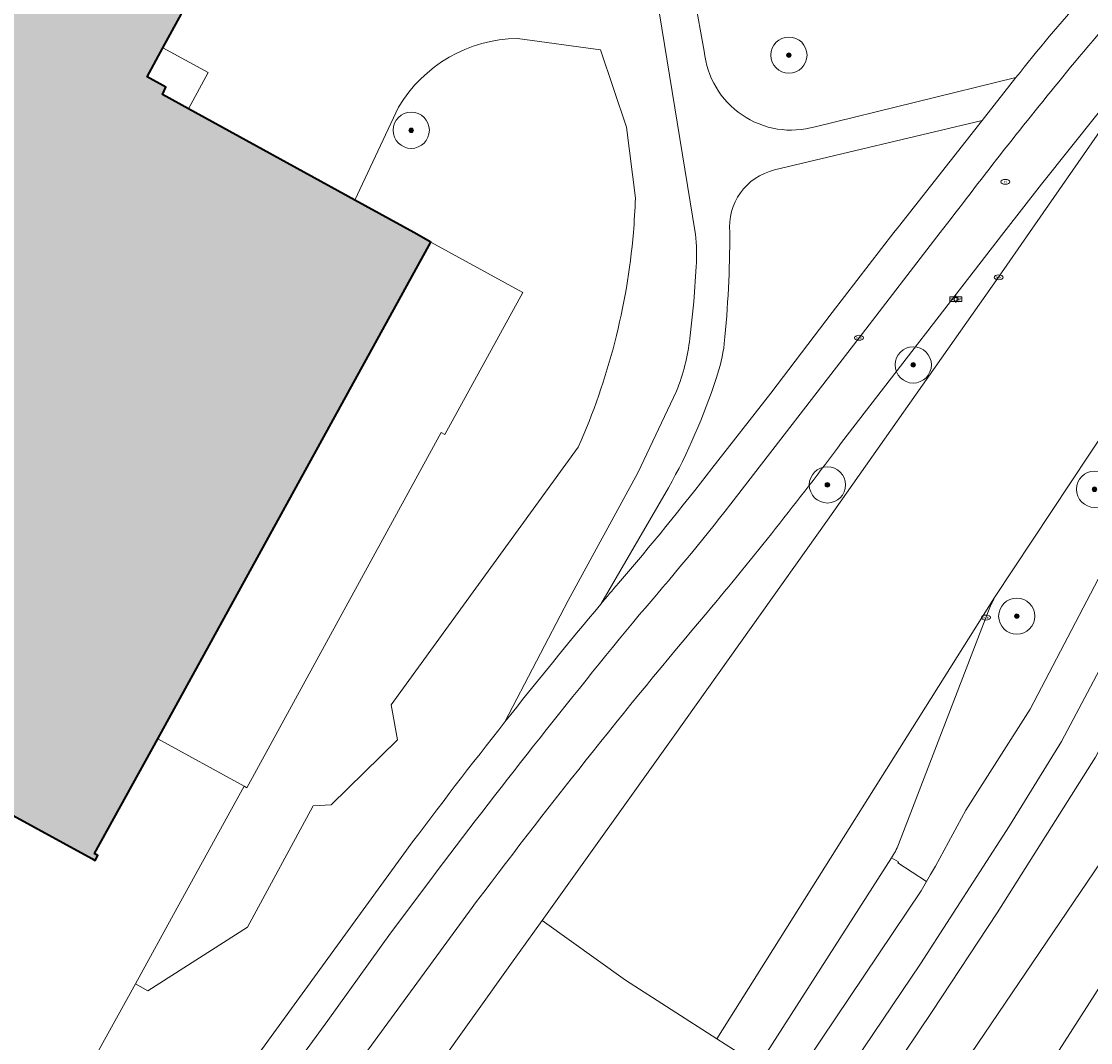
# Model space of a CAD drawing. Header units: metres. Extents: x 125349 to 128236, y 501602 to 503797.
# Tile 6 of 256: x 126264 to 126323, y 501955 to 502012. Entities that reach past the tile are written whole.
import ezdxf
from ezdxf.enums import TextEntityAlignment as Align

# ---------------------------------------------------------------- set-up
doc = ezdxf.new("R2010")
doc.units = ezdxf.units.M
doc.layers.get('0').update_dxf_attribs({"linetype": 'CONTINUOUS'})
for name, color, linetype, lineweight in [('B-WE-GR-BEPLANTING_CULTUUR_BODEMBEDEKKER-GV', 90, 'CONTINUOUS', 18), ('B-WE-GR-BEPLANTING_CULTUUR_HEESTERS-GV', 90, 'CONTINUOUS', 18), ('B-WE-GR-BOOM-S-500', 90, 'CONTINUOUS', 18), ('B-WE-IE-MEUBILAIR-S', 7, 'CONTINUOUS', 18), ('B-WE-OG-BEBOUWING-GV', 7, 'CONTINUOUS', 35), ('B-WE-OG-TERREIN_BEGROEID-GV', 7, 'CONTINUOUS', 18), ('B-WE-OG-TERREIN_ERF-GV', 7, 'CONTINUOUS', 18), ('B-WE-VH-GESLOTENVERHARDING_ASFALT-GV', 10, 'CONTINUOUS', 18), ('B-WE-VH-GESLOTENVERHARDING_BETON-GV', 10, 'CONTINUOUS', 18), ('B-WE-VH-HALFVERHARDING-GV', 130, 'CONTINUOUS', 18), ('B-WE-VH-ONVERHARD-GV', 252, 'CONTINUOUS', 18), ('B-WE-VH-OPENVERHARDING-GV', 90, 'CONTINUOUS', 18)]:
    doc.layers.add(name, color=color, linetype=linetype, lineweight=lineweight)
doc.layers.add('B-WE-OG-BEBOUWING-V', color=7, linetype='CONTINUOUS', lineweight=18, true_color=0xcc646e)
doc.styles.add('NLCS-ISO', font='NLCS-ISO.ttf')

# ---------------------------------------------------------------- blocks, each defined once
blk = doc.blocks.new('SIE-MEUBILAIR_BORD_STRAATNAAM-SO')
blk.add_lwpolyline([(-1.62, -0.62), (1.62, -0.62), (1.62, 0.62), (-1.62, 0.62)], close=True)
at = {"style": 'NLCS-ISO'}
blk.add_text('straat', height=0.75, dxfattribs=at).set_placement((0, 0.08), align=Align.MIDDLE_CENTER)
blk = doc.blocks.new('SIE-MEUBILAIR_PAAL_LICHTMAST-SO')
for points in [[(-0.62, 0), (-1, 0)], [(-0.71, 0.71), (-0.44, 0.44)], [(0, 1), (0, 0.62)], [(0.44, 0.44), (0.71, 0.71)], [(1, 0), (0.62, 0)], [(-0.71, -0.71), (-0.44, -0.44)], [(0, -0.62), (0, -1)], [(0.44, -0.44), (0.71, -0.71)]]:
    blk.add_lwpolyline(points)
blk.add_circle((0, 0), 0.5)
blk = doc.blocks.new('SIE-MEUBILAIR_PUT_KOLK-SO')
blk.add_ellipse((0, 0), major_axis=(1.25, 0), ratio=0.54)
at = {"style": 'NLCS-ISO'}
blk.add_text('klk', height=0.75, dxfattribs=at).set_placement((0.03, 0), align=Align.MIDDLE_CENTER)
blk = doc.blocks.new('SIE-MEUBILAIR_PUT_RIOOLPUT-SO')
blk.add_ellipse((0, 0), major_axis=(1.25, 0), ratio=0.54)
at = {"style": 'NLCS-ISO'}
blk.add_text('ri', height=0.75, dxfattribs=at).set_placement((-0.04, 0.07), align=Align.MIDDLE_CENTER)
blk = doc.blocks.new('SGR-BOOM_01-SO')
at = {"linetype": 'ByBlock', "lineweight": 18}
h = blk.add_hatch(color=0, dxfattribs=at)
h.dxf.hatch_style = 1
edge = h.paths.add_edge_path()
edge.add_arc((0, 0), 0.25, 0, 360)
at = {"color": 0, "linetype": 'ByBlock', "lineweight": 18}
for radius in [2, 0.25]:
    blk.add_circle((0, 0), radius, dxfattribs=at)

msp = doc.modelspace()

# ---------------------------------------------------------------- hatches: boundary and pattern name
at = {"layer": 'B-WE-OG-BEBOUWING-V'}
msp.add_hatch(color=256, dxfattribs=at).paths.add_polyline_path([(126273.096, 502006.827), (126271.664, 502007.614), (126271.861, 502008.019), (126270.817, 502008.591), (126271.694, 502010.189), (126276.844, 502019.58), (126267.553, 502024.653), (126263.415, 502026.913), (126261.388, 502028.02), (126259.799, 502025.133), (126255.763, 502017.802), (126250.155, 502007.615), (126238.022, 501985.388), (126237.39, 501984.232), (126237.375, 501984.204), (126237.01, 501983.535), (126236.603, 501982.789), (126238.669, 501981.67), (126238.912, 501982.114), (126245.949, 501978.267), (126245.589, 501977.609), (126247.133, 501976.764), (126248.191, 501976.186), (126251.959, 501974.126), (126267.768, 501965.485), (126267.96, 501965.38), (126268.114, 501965.659), (126267.922, 501965.765), (126271.405, 501972.097), (126286.467, 501999.48), (126285.521, 502000), (126282.267, 502001.788)])

# ---------------------------------------------------------------- linework, layer by layer
at = {"layer": 'B-WE-GR-BEPLANTING_CULTUUR_BODEMBEDEKKER-GV', "flags": 128}
for points in [[(126273.222, 501934.895), (126273.525, 501935.32), (126282.494, 501947.914), (126290.911, 501959.724), (126292.597, 501962.079), (126299.922, 501972.313), (126308.338, 501984.144), (126317.772, 501997.537), (126319.481, 502000), (126326.643, 502010.321), (126326.479, 502010.454), (126323.264, 502006.581), (126320.133, 502002.679), (126318.063, 502000), (126309.116, 501988.424)], [(126288.598, 501962.591), (126270.034, 501937.199), (126273.222, 501934.895)]]:
    msp.add_lwpolyline(points, dxfattribs=at)
at = {"layer": 'B-WE-GR-BEPLANTING_CULTUUR_BODEMBEDEKKER-GV'}
for points in [[(126309.116, 501988.424, -0.014357), (126301.7, 501979.061)], [(126301.7, 501979.061, 0.014812), (126288.598, 501962.591)]]:
    msp.add_lwpolyline(points, format="xyb", dxfattribs=at)
at = {"layer": 'B-WE-GR-BEPLANTING_CULTUUR_HEESTERS-GV'}
for points in [[(126291.236, 502010.707, 0.260098), (126284.685, 502006.927)], [(126297.632, 502000, 0.013119), (126297.743, 502001.908)], [(126294.597, 501988.181, 0.083659), (126297.632, 502000)], [(126317.554, 501979.875, 0.045976), (126317.215, 501979.153)], [(126312.248, 501966.265, -0.064509), (126311.869, 501965.532)]]:
    msp.add_lwpolyline(points, format="xyb", dxfattribs=at)
at = {"layer": 'B-WE-GR-BEPLANTING_CULTUUR_HEESTERS-GV', "flags": 128}
for points in [[(126297.743, 502001.908), (126297.259, 502005.815), (126295.825, 502010.08), (126291.236, 502010.707)], [(126284.685, 502006.927), (126282.267, 502001.788), (126285.521, 502000), (126286.467, 501999.48), (126291.531, 501996.698), (126287.234, 501988.88), (126287.041, 501988.986), (126276.313, 501969.397), (126276.167, 501969.477)], [(126313.795, 501964.218), (126314.026, 501964.606), (126314.297, 501965.067), (126315.961, 501968.16), (126319.509, 501973.728), (126325.763, 501985.673), (126332.198, 502000), (126334.4, 502004.902), (126334.115, 502005.067), (126332.243, 502002.242), (126330.782, 502000), (126324.881, 501990.944), (126317.554, 501979.875)], [(126292.188, 501905.143), (126292.359, 501904.927), (126293.459, 501906.593), (126291.69, 501917.598), (126291.283, 501917.889), (126339.316, 501988.761), (126343.582, 501995.055), (126336.841, 501999.631)], [(126336.091, 501997.82), (126329.646, 501983.488), (126323.111, 501971.071), (126317.694, 501962.489), (126314.106, 501957.059), (126296.01, 501930.103), (126291.448, 501921.67)], [(126270.178, 501958.585), (126270.87, 501958.187), (126276.35, 501961.705), (126279.979, 501968.4), (126280.976, 501968.456), (126284.634, 501972.035), (126284.276, 501973.963), (126294.597, 501988.181)], [(126317.215, 501979.153), (126312.248, 501966.265)], [(126276.167, 501969.477), (126272.487, 501962.774), (126270.178, 501958.585)], [(126311.869, 501965.532), (126312.258, 501965.3), (126312.225, 501965.249), (126313.795, 501964.218)]]:
    msp.add_lwpolyline(points, dxfattribs=at)
at = {"layer": 'B-WE-OG-BEBOUWING-GV', "flags": 128}
msp.add_lwpolyline([(126251.959, 501974.126), (126267.768, 501965.485), (126267.96, 501965.38), (126268.114, 501965.659), (126267.922, 501965.765), (126271.405, 501972.097), (126286.467, 501999.48), (126285.521, 502000), (126282.267, 502001.788), (126273.096, 502006.827), (126271.664, 502007.614), (126271.861, 502008.019), (126270.817, 502008.591), (126271.694, 502010.189), (126276.844, 502019.58), (126267.553, 502024.653), (126263.415, 502026.913)], dxfattribs=at)
at = {"layer": 'B-WE-OG-TERREIN_BEGROEID-GV', "flags": 128}
for points in [[(126301.042, 502000), (126297.519, 502021.652)], [(126276.844, 502019.58), (126271.694, 502010.189), (126274.186, 502008.839), (126273.096, 502006.827), (126282.267, 502001.788)], [(126301.008, 502012.967), (126301.543, 502010.007)], [(126291.236, 502010.707), (126295.825, 502010.08), (126297.259, 502005.815), (126297.743, 502001.908)], [(126307.663, 502005.839), (126318.728, 502008.55)], [(126282.267, 502001.788), (126284.685, 502006.927)], [(126301.953, 501987.004), (126305.215, 501991.154), (126308.59, 501995.597), (126311.999, 502000), (126312.246, 502000.319), (126316.861, 502006.178)], [(126316.861, 502006.178), (126305.42, 502003.456)], [(126301.056, 501999.912), (126301.042, 502000)], [(126300.752, 501994.165), (126300.964, 501996.187), (126301.094, 501998.134)], [(126290.553, 501973.023), (126294.031, 501979.709), (126297.881, 501986.757), (126300.015, 501991.267)], [(126294.597, 501988.181), (126284.276, 501973.963), (126284.634, 501972.035), (126280.976, 501968.456), (126279.979, 501968.4), (126276.35, 501961.705), (126270.87, 501958.187), (126270.178, 501958.585), (126266.951, 501952.73)], [(126299.576, 501985.931), (126295.836, 501979.518)], [(126266.154, 501939.83), (126285.13, 501965.957)]]:
    msp.add_lwpolyline(points, dxfattribs=at)
at = {"layer": 'B-WE-OG-TERREIN_BEGROEID-GV'}
for points in [[(126318.728, 502008.55, -0.015474), (126322.472, 502013.023)], [(126284.685, 502006.927, -0.260098), (126291.236, 502010.707)], [(126301.543, 502010.007, 0.468685), (126307.663, 502005.839)], [(126305.42, 502003.456, 0.376279), (126302.95, 502000)], [(126297.743, 502001.908, -0.013119), (126297.632, 502000)], [(126297.632, 502000, -0.083659), (126294.597, 501988.181)], [(126301.094, 501998.134, 0.044998), (126301.056, 501999.912)], [(126302.95, 502000, -0.025008), (126302.647, 501993.883)], [(126300.015, 501991.267, 0.063916), (126300.752, 501994.165)], [(126302.647, 501993.883, -0.052455), (126302.198, 501991.96)], [(126302.198, 501991.96, -0.047475), (126299.576, 501985.931)], [(126296.807, 501980.674, 0.016043), (126301.953, 501987.004)], [(126295.836, 501979.518, -0.001359), (126296.807, 501980.674)], [(126285.13, 501965.957, -0.007276), (126290.553, 501973.023)]]:
    msp.add_lwpolyline(points, format="xyb", dxfattribs=at)
at = {"layer": 'B-WE-OG-TERREIN_ERF-GV', "flags": 128}
for points in [[(126273.096, 502006.827), (126274.186, 502008.839), (126271.694, 502010.189), (126270.817, 502008.591), (126271.861, 502008.019), (126271.664, 502007.614)], [(126276.167, 501969.477), (126276.313, 501969.397), (126287.041, 501988.986), (126287.234, 501988.88), (126291.531, 501996.698), (126286.467, 501999.48), (126271.405, 501972.097)]]:
    msp.add_lwpolyline(points, close=True, dxfattribs=at)
at = {"layer": 'B-WE-VH-GESLOTENVERHARDING_ASFALT-GV'}
for points in [[(126325.969, 502014.318, -0.011053), (126321.959, 502009.383)], [(126321.959, 502009.383, 0.010979), (126315.16, 502000.777)], [(126301.7, 501979.061, 0.014357), (126309.116, 501988.424)], [(126303.004, 501985.039, -0.011824), (126297.96, 501978.925)], [(126288.598, 501962.591, -0.014812), (126301.7, 501979.061)], [(126297.96, 501978.925, 0.011116), (126286.46, 501964.339)]]:
    msp.add_lwpolyline(points, format="xyb", dxfattribs=at)
at = {"layer": 'B-WE-VH-GESLOTENVERHARDING_ASFALT-GV', "flags": 128}
msp.add_lwpolyline([(126328.321, 502012.739), (126326.643, 502010.321), (126319.481, 502000), (126317.772, 501997.537), (126308.338, 501984.144), (126299.922, 501972.313), (126292.597, 501962.079), (126297.204, 501958.781), (126302.242, 501955.554), (126317.554, 501979.875), (126324.881, 501990.944), (126330.782, 502000), (126332.243, 502002.242), (126334.115, 502005.067), (126335.851, 502007.687)], close=True, dxfattribs=at)
for points in [[(126309.116, 501988.424), (126318.063, 502000), (126320.133, 502002.679), (126323.264, 502006.581), (126326.479, 502010.454), (126326.643, 502010.321)], [(126338.021, 502006.129), (126338.068, 502006.199), (126335.851, 502007.687), (126334.115, 502005.067), (126334.4, 502004.902), (126332.198, 502000), (126325.763, 501985.673), (126319.509, 501973.728), (126315.961, 501968.16), (126314.297, 501965.067), (126314.026, 501964.606), (126313.795, 501964.218), (126313.496, 501963.714), (126300.108, 501943.77), (126300.029, 501943.672), (126297.596, 501940.631), (126292.17, 501932.272), (126287.984, 501924.461), (126287.452, 501923.425), (126286.018, 501920.629)], [(126315.16, 502000.777), (126314.559, 502000), (126310.076, 501994.205), (126303.004, 501985.039)], [(126288.15, 501919.466), (126289.435, 501922.143), (126289.919, 501923.028), (126294.202, 501931.002), (126296.469, 501934.462), (126306.722, 501949.678), (126313.474, 501959.684), (126318.374, 501967.292), (126321.236, 501971.944), (126327.489, 501983.724), (126327.794, 501984.345), (126334.891, 502000)], [(126286.46, 501964.339), (126284.249, 501961.374), (126280.787, 501956.55), (126274.282, 501947.639), (126264.88, 501934.638)], [(126266.396, 501932.133), (126267.558, 501933.597), (126269.522, 501936.274), (126270.034, 501937.199), (126288.598, 501962.591)]]:
    msp.add_lwpolyline(points, dxfattribs=at)
at = {"layer": 'B-WE-VH-GESLOTENVERHARDING_BETON-GV', "flags": 128}
for points in [[(126317.554, 501979.875), (126302.242, 501955.554)], [(126312.248, 501966.265), (126317.215, 501979.153)], [(126302.242, 501955.554), (126304.541, 501954.083), (126311.869, 501965.532)]]:
    msp.add_lwpolyline(points, dxfattribs=at)
at = {"layer": 'B-WE-VH-GESLOTENVERHARDING_BETON-GV'}
for points in [[(126317.215, 501979.153, -0.045976), (126317.554, 501979.875)], [(126311.869, 501965.532, 0.064509), (126312.248, 501966.265)]]:
    msp.add_lwpolyline(points, format="xyb", dxfattribs=at)
at = {"layer": 'B-WE-VH-HALFVERHARDING-GV', "flags": 128}
for points in [[(126297.519, 502021.652), (126301.042, 502000)], [(126301.543, 502010.007), (126301.008, 502012.967)], [(126305.42, 502003.456), (126316.861, 502006.178), (126318.728, 502008.55)], [(126318.728, 502008.55), (126307.663, 502005.839)], [(126301.042, 502000), (126301.056, 501999.912)], [(126301.094, 501998.134), (126300.964, 501996.187), (126300.752, 501994.165)], [(126300.015, 501991.267), (126297.881, 501986.757), (126294.031, 501979.709), (126290.553, 501973.023)], [(126295.836, 501979.518), (126299.576, 501985.931)]]:
    msp.add_lwpolyline(points, dxfattribs=at)
at = {"layer": 'B-WE-VH-HALFVERHARDING-GV'}
for points in [[(126307.663, 502005.839, -0.468685), (126301.543, 502010.007)], [(126302.95, 502000, -0.376279), (126305.42, 502003.456)], [(126301.056, 501999.912, -0.044998), (126301.094, 501998.134)], [(126302.647, 501993.883, 0.025008), (126302.95, 502000)], [(126300.752, 501994.165, -0.063916), (126300.015, 501991.267)], [(126302.198, 501991.96, 0.052455), (126302.647, 501993.883)], [(126299.576, 501985.931, 0.047475), (126302.198, 501991.96)], [(126290.553, 501973.023, -0.006958), (126295.836, 501979.518)]]:
    msp.add_lwpolyline(points, format="xyb", dxfattribs=at)
at = {"layer": 'B-WE-VH-ONVERHARD-GV', "flags": 128}
for points in [[(126339.316, 501988.761), (126291.283, 501917.889), (126291.69, 501917.598), (126293.459, 501906.593), (126292.359, 501904.927), (126292.188, 501905.143), (126292.143, 501905.055), (126292.103, 501904.977), (126292.02, 501904.815), (126298.918, 501900.475), (126301.814, 501898.677), (126313.548, 501891.065), (126318.615, 501887.778), (126323.721, 501884.466)], [(126293.659, 501912.083), (126324.457, 501960.143)]]:
    msp.add_lwpolyline(points, dxfattribs=at)
at = {"layer": 'B-WE-VH-OPENVERHARDING-GV'}
for points in [[(126321.959, 502009.383, 0.011053), (126325.969, 502014.318)], [(126322.472, 502013.023, 0.015474), (126318.728, 502008.55)], [(126315.16, 502000.777, -0.010979), (126321.959, 502009.383)], [(126301.953, 501987.004, -0.016043), (126296.807, 501980.674)], [(126297.96, 501978.925, 0.011824), (126303.004, 501985.039)], [(126296.807, 501980.674, 0.001359), (126295.836, 501979.518)], [(126295.836, 501979.518, 0.006958), (126290.553, 501973.023)], [(126286.46, 501964.339, -0.011116), (126297.96, 501978.925)], [(126290.553, 501973.023, 0.007276), (126285.13, 501965.957)]]:
    msp.add_lwpolyline(points, format="xyb", dxfattribs=at)
at = {"layer": 'B-WE-VH-OPENVERHARDING-GV', "flags": 128}
for points in [[(126318.728, 502008.55), (126316.861, 502006.178), (126312.246, 502000.319), (126311.999, 502000), (126308.59, 501995.597), (126305.215, 501991.154), (126301.953, 501987.004)], [(126335.993, 502002.432), (126334.891, 502000), (126327.794, 501984.345), (126327.489, 501983.724), (126321.236, 501971.944), (126318.374, 501967.292), (126313.474, 501959.684), (126306.722, 501949.678), (126296.469, 501934.462), (126294.202, 501931.002), (126289.919, 501923.028), (126289.435, 501922.143), (126288.15, 501919.466)], [(126303.004, 501985.039), (126310.076, 501994.205), (126314.559, 502000), (126315.16, 502000.777)], [(126291.448, 501921.67), (126296.01, 501930.103), (126314.106, 501957.059), (126317.694, 501962.489), (126323.111, 501971.071), (126329.646, 501983.488), (126336.091, 501997.82)], [(126285.13, 501965.957), (126266.154, 501939.83)], [(126280.787, 501956.55), (126284.249, 501961.374), (126286.46, 501964.339)], [(126264.88, 501934.638), (126274.282, 501947.639), (126280.787, 501956.55)]]:
    msp.add_lwpolyline(points, dxfattribs=at)

# ---------------------------------------------------------------- block references
at = {"layer": 'B-WE-GR-BOOM-S-500', "xscale": 0.5, "yscale": 0.5, "zscale": 0.5}
for p in [(126306.209, 502009.788), (126285.385, 502005.646), (126313.065, 501992.708), (126308.333, 501986.093), (126323.061, 501985.852), (126318.774, 501978.854)]:
    msp.add_blockref('SGR-BOOM_01-SO', p, dxfattribs=at)
at = {"layer": 'B-WE-IE-MEUBILAIR-S', "xscale": 0.2, "yscale": 0.2, "zscale": 0.2}
for name, p in [('SIE-MEUBILAIR_PUT_RIOOLPUT-SO', (126318.142, 502002.804)), ('SIE-MEUBILAIR_PUT_KOLK-SO', (126317.772, 501997.537)), ('SIE-MEUBILAIR_BORD_STRAATNAAM-SO', (126315.412, 501996.334)), ('SIE-MEUBILAIR_PAAL_LICHTMAST-SO', (126315.413, 501996.331)), ('SIE-MEUBILAIR_PUT_KOLK-SO', (126310.076, 501994.205)), ('SIE-MEUBILAIR_PUT_KOLK-SO', (126317.07, 501978.777))]:
    msp.add_blockref(name, p, dxfattribs=at)

doc.saveas('drawing.dxf')
